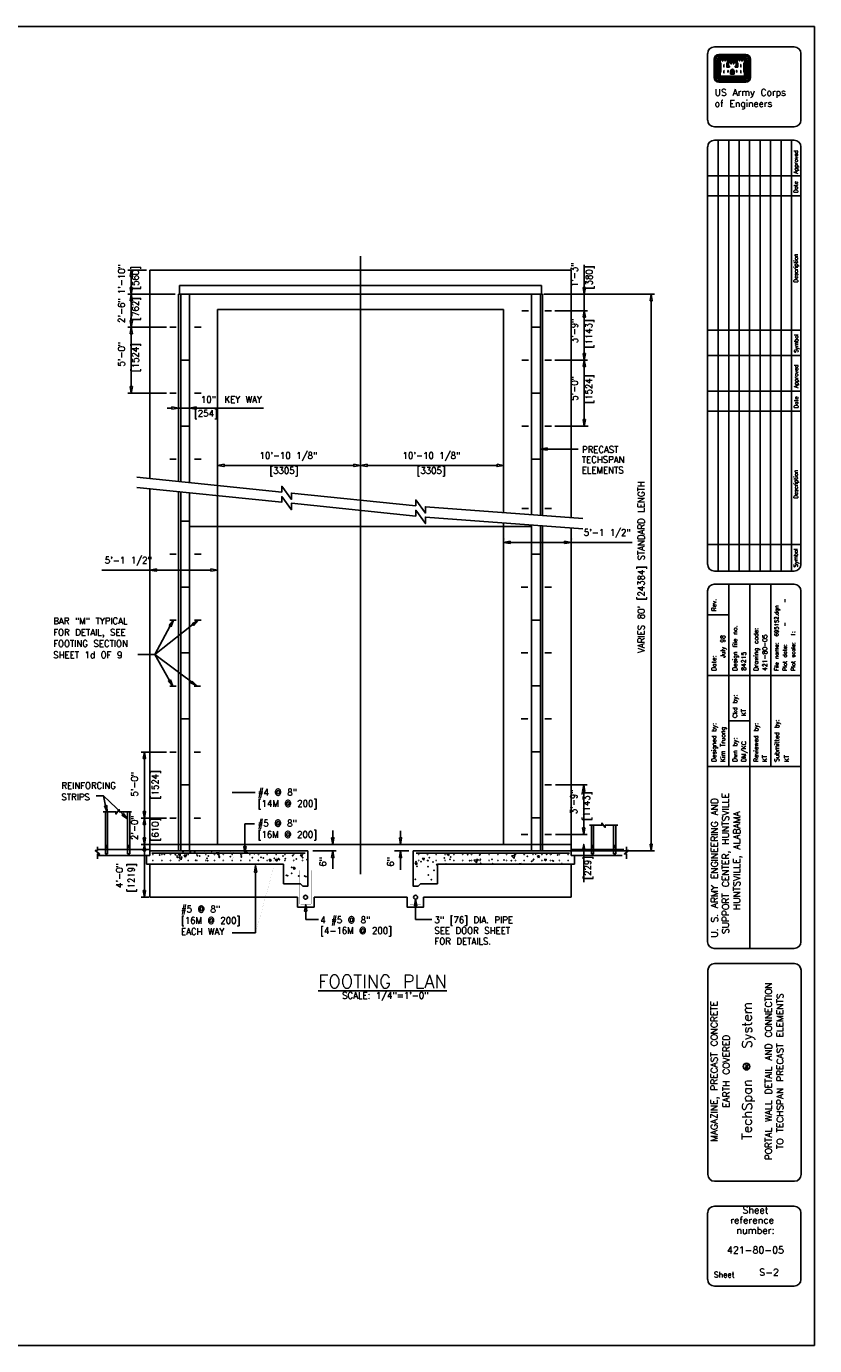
# Model space of a CAD drawing. Extents: x 0 to 354, y -64 to 250.
# Tile 7 of 7: x 205 to 354, y 0 to 250. Entities that reach past the tile are written whole.
import ezdxf
from ezdxf.enums import TextEntityAlignment as Align

# ---------------------------------------------------------------- set-up
doc = ezdxf.new("R2010")
doc.units = 0
doc.header["$MEASUREMENT"] = 0
doc.layers.get('0').update_dxf_attribs({"linetype": 'CONTINUOUS'})
doc.layers.get('DEFPOINTS').update_dxf_attribs({"linetype": 'CONTINUOUS'})
for name, color, linetype in [('1', 7, 'CONTINUOUS'), ('3', 7, 'CONTINUOUS'), ('DIM', 7, 'CONTINUOUS'), ('DWG-LINES', 7, 'CONTINUOUS'), ('HATCH', 7, 'CONTINUOUS'), ('MG-BDR-TXT', 7, 'CONTINUOUS'), ('MG-LOGO', 7, 'CONTINUOUS'), ('REBAR', 7, 'CONTINUOUS'), ('SYMBOLS', 7, 'CONTINUOUS'), ('TEXT', 7, 'CONTINUOUS')]:
    doc.layers.add(name, color=color, linetype=linetype)
doc.styles.add('TXT_SHX', font='txt.shx')

# ---------------------------------------------------------------- blocks, each defined once
blk = doc.blocks.new('REBAR')
at = {"color": 7, "linetype": 'CONTINUOUS', "const_width": 0.01378}
blk.add_lwpolyline([(-0.014553, 0, 1), (0.014553, 0, 1)], format="xyb", close=True, dxfattribs=at)
blk = doc.blocks.new('TS_SEC')
at = {"layer": 'SYMBOLS', "color": 7, "linetype": 'CONTINUOUS'}
blk.add_line((0, -4), (0, 0), dxfattribs=at)
at = {"layer": 'SYMBOLS', "color": 2, "linetype": 'CONTINUOUS'}
blk.add_lwpolyline([(0, 0), (0, 3.5), (2, 3.5), (2, 0)], dxfattribs=at)
at = {"layer": 'SYMBOLS', "color": 7, "linetype": 'CONTINUOUS'}
blk.add_lwpolyline([(2, 0), (2, -4), (0, -4)], dxfattribs=at)
at = {"layer": 'SYMBOLS', "color": 2, "linetype": 'CONTINUOUS'}
blk.add_circle((1, 2), 0.281, dxfattribs=at)
blk = doc.blocks.new('STIR_U')
at = {"layer": 'REBAR', "color": 7, "linetype": 'CONTINUOUS'}
blk.add_line((0, 0), (6, 0), dxfattribs=at)
at = {"layer": 'REBAR', "color": 7, "linetype": 'CONTINUOUS', "const_width": 0.01378}
for points in [[(-0.234375, 0, 1), (0.234375, 0, 1)], [(5.765625, 0, 1), (6.234375, 0, 1)]]:
    blk.add_lwpolyline(points, format="xyb", close=True, dxfattribs=at)
blk = doc.blocks.new('PRO_IN')
at = {"layer": 'MG-LOGO', "color": 7, "linetype": 'CONTINUOUS'}
blk.add_circle((-12.9, 52.89), 0.644, dxfattribs=at)
at = {"layer": 'MG-LOGO', "color": 7, "linetype": 'CONTINUOUS', "style": 'TXT_SHX'}
for s, height, p in [('System', 1.815, (-11.91, 60.74)), ('TM', 0.529, (-12.62, 52.85)), ('TechSpan', 1.815, (-11.91, 44.77))]:
    blk.add_text(s, height=height, rotation=90, dxfattribs=at).set_placement(p, align=Align.CENTER)

msp = doc.modelspace()

# ---------------------------------------------------------------- hatches: boundary and pattern name
at = {"linetype": 'CONTINUOUS'}
for points in [[(310.16, 194.9), (310.58, 194.9), (310.37, 196.15)], [(310.16, 188.03), (310.58, 188.03), (310.37, 186.78)], [(310.16, 185.55), (310.58, 185.55), (310.37, 186.8)], [(310.16, 175.53), (310.58, 175.53), (310.37, 174.28)], [(296.32, 152.46), (296.32, 152.05), (295.07, 152.25)], [(306.63, 152.46), (306.63, 152.05), (307.88, 152.25)], [(226.78, 111.25), (227.2, 111.25), (226.99, 112.5)], [(226.78, 101.25), (227.2, 101.25), (226.99, 100)], [(226.78, 98.75), (227.2, 98.75), (226.99, 100)], [(226.78, 96.25), (227.2, 96.25), (226.99, 95)], [(262.48, 96.25), (262.9, 96.25), (262.69, 95)], [(322.82, 95.03), (323.24, 95.03), (323.03, 93.78)], [(226.78, 93.75), (227.2, 93.75), (226.99, 95)], [(275.33, 92.5), (275.74, 92.5), (275.54, 93.75)], [(226.78, 86.25), (227.2, 86.25), (226.99, 85)]]:
    msp.add_hatch(color=7, dxfattribs=at).paths.add_polyline_path(points)
at = {"layer": 'DIM', "linetype": 'CONTINUOUS'}
for points in [[(310.58, 200.53), (310.16, 200.53), (310.37, 199.28)], [(236.79, 177.49), (236.79, 177.91), (235.54, 177.7)], [(303.3, 169.72), (303.3, 170.14), (302.05, 169.93)]]:
    msp.add_hatch(color=7, dxfattribs=at).paths.add_polyline_path(points)
at = {"layer": 'TEXT', "linetype": 'CONTINUOUS'}
for points in [[(231.71, 136.5), (232.07, 136.3), (232.49, 137.5)], [(236.02, 136.82), (236.28, 136.5), (237.12, 137.46)], [(231.91, 126.19), (231.55, 125.98), (232.35, 125)], [(236.05, 125.94), (235.8, 125.61), (236.92, 125.03)], [(219.44, 102.29), (219.85, 102.38), (219.93, 101.12)], [(222.73, 100.56), (223.02, 100.86), (223.78, 99.85)], [(246.25, 94.58), (245.83, 94.58), (246.04, 93.33)], [(278.61, 83.36), (278.19, 83.36), (278.4, 84.61)]]:
    msp.add_hatch(color=7, dxfattribs=at).paths.add_polyline_path(points)

# ---------------------------------------------------------------- linework, layer by layer
at = {"color": 7, "linetype": 'CONTINUOUS'}
for p, q in [((227.42, 203.86), (223.88, 203.86)), ((224.51, 200.53), (224.51, 202.61)), ((232.84, 199.28), (223.88, 199.28)), ((232.84, 199.28), (223.88, 199.28)), ((224.51, 194.28), (224.51, 198.03)), ((302.67, 199.28), (323.65, 199.28)), ((303.08, 199.28), (311, 199.28)), ((310.37, 196.15), (310.37, 199.28)), ((323.03, 95.03), (323.03, 198.03)), ((304.75, 196.15), (311, 196.15)), ((304.75, 196.15), (311, 196.15)), ((231.17, 193.03), (223.88, 193.03)), ((231.17, 193.03), (223.88, 193.03)), ((310.37, 186.78), (310.37, 194.9)), ((224.51, 181.78), (224.51, 191.78)), ((304.75, 186.78), (311, 186.78)), ((310.37, 174.28), (310.37, 185.55)), ((231.17, 180.53), (223.88, 180.53)), ((233.46, 178.15), (233.46, 178.32)), ((233.46, 177.7), (235.54, 177.7)), ((235.54, 178.15), (235.54, 178.32)), ((304.75, 174.28), (311.08, 174.28)), ((240.85, 166.48), (240.85, 166.2)), ((242.1, 166.83), (266.71, 166.83)), ((267.96, 166.48), (267.96, 166.2)), ((267.96, 166.48), (267.96, 166.2)), ((269.21, 166.83), (293.82, 166.83)), ((295.07, 166.48), (295.07, 166.2)), ((296.32, 152.25), (319.46, 152.25)), ((228.04, 146.81), (228.04, 147.62)), ((240.85, 146.81), (240.85, 147.62)), ((218.9, 146.99), (239.6, 146.99)), ((231.17, 112.5), (226.36, 112.5)), ((226.99, 101.25), (226.99, 111.25)), ((304.91, 106.28), (310.88, 106.28)), ((310.25, 98.12), (310.25, 106.28)), ((231.17, 100), (226.36, 100)), ((231.17, 100), (226.36, 100)), ((226.99, 96.25), (226.99, 98.75)), ((262.69, 96.25), (262.69, 97.66)), ((275.54, 96.25), (275.54, 97.57)), ((304.91, 96.87), (310.88, 96.87)), ((230.88, 95), (226.36, 95)), ((226.99, 86.25), (226.99, 93.75)), ((302.67, 93.78), (323.65, 93.78)), ((262.69, 92.5), (262.69, 90.38)), ((275.54, 92.5), (275.54, 90.16)), ((227.86, 85), (226.36, 85))]:
    msp.add_line(p, q, dxfattribs=at)
for points in [[(224.3, 202.61), (224.72, 202.61), (224.51, 203.86)], [(224.3, 200.53), (224.72, 200.53), (224.51, 199.28)], [(224.3, 198.03), (224.72, 198.03), (224.51, 199.28)], [(322.82, 198.03), (323.24, 198.03), (323.03, 199.28)], [(310.16, 194.9), (310.58, 194.9), (310.37, 196.15)], [(224.3, 194.28), (224.72, 194.28), (224.51, 193.03)], [(224.3, 191.78), (224.72, 191.78), (224.51, 193.03)], [(310.16, 188.03), (310.58, 188.03), (310.37, 186.78)], [(310.16, 185.55), (310.58, 185.55), (310.37, 186.8)], [(224.3, 181.78), (224.72, 181.78), (224.51, 180.53)], [(310.16, 175.53), (310.58, 175.53), (310.37, 174.28)], [(242.1, 167.04), (242.1, 166.62), (240.85, 166.83)], [(266.71, 167.04), (266.71, 166.62), (267.96, 166.83)], [(269.21, 167.04), (269.21, 166.62), (267.96, 166.83)], [(293.82, 167.04), (293.82, 166.62), (295.07, 166.83)], [(296.32, 152.46), (296.32, 152.05), (295.07, 152.25)], [(306.63, 152.46), (306.63, 152.05), (307.88, 152.25)], [(229.29, 147.2), (229.29, 146.79), (228.04, 146.99)], [(239.6, 147.2), (239.6, 146.79), (240.85, 146.99)], [(226.78, 111.25), (227.2, 111.25), (226.99, 112.5)], [(310.04, 105.03), (310.46, 105.03), (310.25, 106.28)], [(226.78, 101.25), (227.2, 101.25), (226.99, 100)], [(226.78, 98.75), (227.2, 98.75), (226.99, 100)], [(310.04, 98.12), (310.46, 98.12), (310.25, 96.87)], [(226.78, 96.25), (227.2, 96.25), (226.99, 95)], [(262.48, 96.25), (262.9, 96.25), (262.69, 95)], [(275.33, 96.25), (275.74, 96.25), (275.54, 95)], [(322.82, 95.03), (323.24, 95.03), (323.03, 93.78)], [(226.78, 93.75), (227.2, 93.75), (226.99, 95)], [(262.48, 92.5), (262.9, 92.5), (262.69, 93.75)], [(275.33, 92.5), (275.74, 92.5), (275.54, 93.75)], [(226.78, 86.25), (227.2, 86.25), (226.99, 85)]]:
    msp.add_lwpolyline(points, close=True, dxfattribs=at)
for p in [(295.07, 152.88), (307.88, 152.88)]:
    msp.add_point(p, dxfattribs=at)
at = {"layer": '1', "color": 3, "linetype": 'CONTINUOUS'}
for p, q in [((0, 250.04), (354.01, 250.04)), ((354.01, 250.04), (0, 250.04)), ((354.01, 0), (354.01, 250.04))]:
    msp.add_line(p, q, dxfattribs=at)
at = {"layer": '1', "color": 7, "linetype": 'CONTINUOUS'}
for p, q in [((335.01, 246.16), (350.16, 246.16)), ((333.74, 232.27), (333.74, 244.9)), ((334.99, 243.79), (334.99, 240.37)), ((335.04, 243.79), (335.04, 240.37)), ((335.12, 243.79), (335.12, 240.37)), ((335.19, 243.79), (335.19, 240.37)), ((335.26, 243.79), (335.26, 240.37)), ((335.56, 243.79), (335.56, 240.37)), ((335.63, 243.79), (335.63, 240.37)), ((335.7, 243.79), (335.7, 240.37)), ((335.77, 243.79), (335.77, 240.37)), ((335.85, 243.79), (335.85, 240.37)), ((340.95, 244.69), (335.89, 244.69)), ((340.95, 244.64), (335.89, 244.64)), ((340.95, 244.57), (335.89, 244.57)), ((340.95, 244.5), (335.89, 244.5)), ((340.95, 244.42), (335.89, 244.42)), ((340.95, 244.14), (335.89, 244.14)), ((340.95, 244.06), (335.89, 244.06)), ((340.95, 243.99), (335.89, 243.99)), ((340.95, 243.91), (335.89, 243.91)), ((340.95, 243.84), (335.89, 243.84)), ((335.91, 243.79), (335.91, 240.4)), ((335.99, 243.79), (335.99, 240.48)), ((336.05, 243.06), (336.05, 241.32)), ((336.12, 242.99), (336.12, 241.4)), ((337.64, 243.77), (339.2, 243.77)), ((337.64, 243.7), (339.2, 243.7)), ((337.64, 243.64), (339.2, 243.64)), ((337.64, 243.56), (339.2, 243.56)), ((337.64, 243.49), (339.2, 243.49)), ((337.64, 243.42), (339.2, 243.42)), ((337.64, 243.34), (339.2, 243.34)), ((340.73, 242.99), (340.73, 241.4)), ((340.79, 243.06), (340.79, 241.33)), ((340.86, 243.79), (340.86, 240.48)), ((340.92, 243.79), (340.92, 240.4)), ((341, 243.79), (341, 240.37)), ((341.07, 243.79), (341.07, 240.37)), ((341.14, 243.79), (341.14, 240.37)), ((341.21, 243.79), (341.21, 240.37)), ((341.29, 243.79), (341.29, 240.37)), ((341.58, 243.79), (341.58, 240.37)), ((341.65, 243.79), (341.65, 240.37)), ((341.72, 243.79), (341.72, 240.37)), ((341.79, 243.79), (341.79, 240.37)), ((341.85, 243.79), (341.85, 240.37)), ((351.42, 244.9), (351.42, 232.27)), ((340.95, 240.32), (335.89, 240.32)), ((340.95, 240.26), (335.89, 240.26)), ((340.95, 240.18), (335.89, 240.18)), ((340.95, 240.11), (335.89, 240.11)), ((340.92, 240.4), (335.91, 240.4)), ((340.86, 240.48), (335.99, 240.48)), ((338.08, 240.97), (338.08, 241.52)), ((338.08, 240.97), (338.76, 240.97)), ((338.15, 240.97), (338.15, 241.52)), ((338.23, 240.97), (338.23, 241.52)), ((338.3, 240.97), (338.3, 241.52)), ((338.38, 240.97), (338.38, 241.52)), ((338.47, 240.97), (338.47, 241.52)), ((338.54, 240.97), (338.54, 241.52)), ((338.61, 240.97), (338.61, 241.52)), ((338.68, 240.97), (338.68, 241.52)), ((338.76, 240.97), (338.76, 241.52)), ((340.95, 240.04), (335.89, 240.04)), ((340.95, 239.74), (335.89, 239.74)), ((340.95, 239.67), (335.89, 239.67)), ((340.95, 239.61), (335.89, 239.61)), ((340.95, 239.53), (335.89, 239.53)), ((340.95, 239.48), (335.89, 239.48)), ((350.16, 231.01), (335.01, 231.01)), ((350.16, 228.47), (335.01, 228.47)), ((335.75, 228.47), (335.75, 146.81)), ((337.73, 228.47), (337.73, 146.81)), ((339.72, 228.47), (339.72, 146.81)), ((341.7, 228.47), (341.7, 146.81)), ((343.69, 228.47), (343.69, 146.81)), ((345.68, 228.47), (345.68, 146.81)), ((347.66, 228.47), (347.66, 146.81)), ((349.65, 228.47), (349.65, 146.81)), ((333.74, 227.21), (333.74, 148.07)), ((351.42, 148.07), (351.42, 227.21)), ((333.77, 221.74), (351.42, 221.74)), ((333.77, 217.95), (351.42, 217.95)), ((333.73, 192.48), (351.42, 192.48)), ((351.42, 187.64), (333.73, 187.64)), ((333.72, 180.91), (351.42, 180.91)), ((333.72, 177.12), (351.42, 177.12)), ((333.74, 151.86), (351.42, 151.86)), ((335.01, 146.81), (350.16, 146.81)), ((333.74, 143.04), (333.74, 76.53)), ((350.16, 144.3), (335, 144.3)), ((337.74, 144.3), (337.74, 109.78)), ((341.74, 144.3), (341.74, 109.78)), ((345.74, 144.3), (345.74, 109.78)), ((351.42, 76.53), (351.42, 143.04)), ((333.77, 138.51), (337.74, 138.51)), ((351.42, 127.04), (333.74, 127.04)), ((337.74, 118.41), (341.74, 118.41)), ((351.42, 109.78), (333.74, 109.78)), ((341.74, 109.78), (341.74, 75.27)), ((335, 75.27), (350.16, 75.27)), ((333.78, 71.14), (333.78, 32.41)), ((350.2, 72.41), (335.05, 72.41)), ((351.46, 32.41), (351.46, 71.14)), ((335.05, 31.15), (350.2, 31.15)), ((333.74, 12.54), (333.74, 25.17)), ((335.01, 26.43), (350.16, 26.43)), ((351.42, 25.17), (351.42, 12.54)), ((350.16, 11.28), (335.01, 11.28))]:
    msp.add_line(p, q, dxfattribs=at)
at = {"layer": '1', "color": 84, "linetype": 'CONTINUOUS'}
msp.add_line((0, 0), (354.01, 0), dxfattribs=at)
at = {"layer": '1', "color": 7, "linetype": 'CONTINUOUS'}
for points in [[(336.05, 243.79), (336.05, 243.14), (336.19, 242.99), (336.19, 241.4), (336.05, 241.25), (336.05, 240.53), (340.8, 240.53), (340.8, 241.25), (340.65, 241.4), (340.65, 242.99), (340.8, 243.14), (340.8, 243.79), (340.17, 243.79), (339.68, 243.79), (339.24, 243.79), (339.24, 243.14), (339.4, 242.99), (339.4, 242.42), (339.05, 242.42), (339.05, 242.47), (339.2, 242.62), (339.2, 243.27), (338.57, 243.27), (338.09, 243.27), (337.64, 243.27), (337.64, 242.62), (337.79, 242.47), (337.79, 242.42), (337.45, 242.42), (337.45, 242.99), (337.6, 243.14), (337.6, 243.79), (336.96, 243.79), (336.48, 243.79)], [(336.12, 243.72), (336.12, 243.17), (336.26, 243.02), (336.26, 241.37), (336.12, 241.22), (336.12, 240.6), (340.73, 240.6), (340.73, 241.22), (340.58, 241.37), (340.58, 243.02), (340.73, 243.17), (340.73, 243.72), (340.28, 243.72), (340.28, 243.46), (340.24, 243.46), (340.24, 243.72), (339.8, 243.72), (339.8, 243.46), (339.76, 243.46), (339.76, 243.72), (339.32, 243.72), (339.32, 243.17), (339.46, 243.02), (339.46, 242.34), (338.98, 242.34), (338.98, 242.5), (339.13, 242.64), (339.13, 243.2), (338.68, 243.2), (338.68, 242.94), (338.64, 242.94), (338.64, 243.2), (338.2, 243.2), (338.2, 242.94), (338.15, 242.94), (338.15, 243.2), (337.72, 243.2), (337.72, 242.64), (337.87, 242.5), (337.87, 242.34), (337.37, 242.34), (337.37, 243.02), (337.53, 243.17), (337.53, 243.72), (337.08, 243.72), (337.08, 243.46), (337.04, 243.46), (337.04, 243.72), (336.6, 243.72), (336.6, 243.46), (336.56, 243.46), (336.56, 243.72)], [(336.8, 242.83), (336.8, 242.34), (336.84, 242.34), (336.84, 242.83)], [(340.04, 242.83), (340.04, 242.34), (340, 242.34), (340, 242.83)], [(336.8, 241.71), (336.8, 241.23), (336.84, 241.23), (336.84, 241.71)], [(337.56, 241.71), (337.56, 241.38), (337.61, 241.38), (337.61, 241.71)], [(339.28, 241.71), (339.28, 241.38), (339.24, 241.38), (339.24, 241.71)], [(340.04, 241.71), (340.04, 241.23), (340, 241.23), (340, 241.71)]]:
    msp.add_lwpolyline(points, close=True, dxfattribs=at)
for points in [[(337.56, 243), (337.52, 242.96), (337.52, 242.48), (337.67, 242.48), (337.57, 242.59), (337.57, 243.01)], [(339.28, 243), (339.32, 242.96), (339.32, 242.48), (339.17, 242.48), (339.27, 242.59), (339.27, 243.01)]]:
    msp.add_lwpolyline(points, dxfattribs=at)
for centre, radius, start, end in [((335.01, 244.9), 1.26, 90, 180), ((350.16, 244.9), 1.26, 0, 90), ((335.89, 243.8), 0.893, 90, 180), ((335.89, 243.8), 0.842, 90, 180), ((335.89, 243.8), 0.769, 90, 180), ((335.89, 243.8), 0.697, 90, 180), ((335.89, 243.8), 0.624, 90, 180), ((335.89, 243.8), 0.335, 90, 180), ((335.89, 243.8), 0.263, 90, 180), ((335.89, 243.8), 0.19, 90, 180), ((335.89, 243.8), 0.118, 90, 180), ((335.89, 243.8), 0.0455, 90, 180), ((340.95, 243.8), 0.893, 0, 90), ((340.95, 243.8), 0.842, 0, 90), ((340.95, 243.8), 0.769, 0, 90), ((340.95, 243.8), 0.697, 0, 90), ((340.95, 243.8), 0.624, 0, 90), ((340.95, 243.8), 0.335, 0, 90), ((340.95, 243.8), 0.263, 0, 90), ((340.95, 243.8), 0.19, 0, 90), ((340.95, 243.8), 0.118, 0, 90), ((340.95, 243.8), 0.0455, 0, 90), ((335.89, 240.37), 0.893, 180, 270), ((335.89, 240.37), 0.842, 180, 270), ((335.89, 240.37), 0.769, 180, 270), ((335.89, 240.37), 0.697, 180, 270), ((335.89, 240.37), 0.624, 180, 270), ((335.89, 240.37), 0.335, 180, 270), ((335.89, 240.37), 0.263, 180, 270), ((335.89, 240.37), 0.19, 180, 270), ((335.89, 240.37), 0.118, 180, 270), ((335.89, 240.37), 0.0455, 180, 270), ((338.55, 241.49), 0.463, 105.6681, 176.0575), ((338.55, 241.49), 0.391, 103.4698, 176.0575), ((338.55, 241.49), 0.318, 103.4698, 176.0575), ((338.55, 241.49), 0.246, 103.4698, 176.0575), ((338.3, 241.49), 0.174, 3.9425, 76.5302), ((338.3, 241.49), 0.246, 3.9425, 76.5302), ((338.3, 241.49), 0.318, 3.9425, 76.5302), ((338.55, 241.49), 0.174, 103.4698, 176.0575), ((338.3, 241.49), 0.391, 3.9425, 76.5302), ((338.3, 241.49), 0.463, 3.9425, 74.3949), ((340.95, 240.37), 0.842, 270, 360), ((340.95, 240.37), 0.769, 270, 360), ((340.95, 240.37), 0.697, 270, 360), ((340.95, 240.37), 0.624, 270, 360), ((340.95, 240.37), 0.893, 270, 360), ((340.95, 240.37), 0.0455, 270, 360), ((340.95, 240.37), 0.118, 270, 360), ((340.95, 240.37), 0.19, 270, 360), ((340.95, 240.37), 0.263, 270, 360), ((340.95, 240.37), 0.335, 270, 360), ((335.01, 232.27), 1.26, 180, 270), ((350.16, 232.27), 1.26, 270, 360), ((335.01, 227.21), 1.26, 90, 180), ((350.16, 227.21), 1.26, 0, 90), ((335.01, 148.07), 1.26, 180, 270), ((350.16, 148.07), 1.26, 270, 360), ((335, 143.04), 1.26, 90, 180), ((350.16, 143.04), 1.26, 0, 90), ((335, 76.53), 1.26, 180, 270), ((350.16, 76.53), 1.26, 270, 360), ((335.05, 71.14), 1.26, 90, 180), ((350.2, 71.14), 1.26, 0, 90), ((335.05, 32.41), 1.26, 180, 270), ((350.2, 32.41), 1.26, 270, 360), ((335.01, 25.17), 1.26, 90, 180), ((350.16, 25.17), 1.26, 0, 90), ((335.01, 12.54), 1.26, 180, 270), ((350.16, 12.54), 1.26, 270, 360)]:
    msp.add_arc(centre, radius, start, end, dxfattribs=at)
at = {"layer": 'DEFPOINTS', "color": 7, "linetype": 'CONTINUOUS'}
for p in [(224.51, 203.86), (228.04, 203.86), (234.02, 200.94), (301.9, 200.94), (224.51, 199.28), (233.46, 199.28), (233.46, 199.28), (235.66, 199.28), (235.66, 199.28), (300.26, 199.28), (300.26, 199.28), (302.05, 199.28), (302.46, 199.28), (310.37, 199.28), (323.03, 199.28), (304.13, 196.15), (304.13, 196.15), (310.37, 196.15), (224.51, 193.03), (231.79, 193.03), (231.79, 193.03), (304.13, 186.78), (310.37, 186.8), (231.79, 180.53), (235.54, 177.7), (233.46, 177.53), (235.54, 177.53), (304.13, 174.28), (240.85, 167.1), (267.96, 167.1), (267.96, 167.1), (267.96, 166.83), (295.07, 167.1), (295.07, 166.83), (234.71, 156.74), (295.07, 152.25), (307.88, 152.25), (307.88, 152.25), (228.04, 146.19), (240.85, 146.99), (240.85, 146.19), (226.99, 112.5), (231.79, 112.5), (299.68, 106.28), (304.13, 106.28), (310.25, 106.28), (226.99, 100), (231.79, 100), (231.79, 100), (304.13, 96.87), (234.02, 93.75), (235.66, 93.78), (235.66, 93.78), (240.85, 95), (300.26, 93.78), (300.26, 93.78), (301.9, 93.75), (302.05, 93.78), (228.12, 85)]:
    msp.add_point(p, dxfattribs=at)
at = {"layer": 'DIM', "color": 7, "linetype": 'CONTINUOUS'}
for p, q in [((310.37, 200.53), (310.37, 204.84)), ((232.21, 177.7), (231.29, 177.7)), ((236.79, 177.7), (249.57, 177.7)), ((303.3, 169.93), (309.2, 169.93)), ((249.41, 93.75), (247.55, 93.75))]:
    msp.add_line(p, q, dxfattribs=at)
for points in [[(310.58, 200.53), (310.16, 200.53), (310.37, 199.28)], [(232.21, 177.49), (232.21, 177.91), (233.46, 177.7)], [(236.79, 177.49), (236.79, 177.91), (235.54, 177.7)], [(303.3, 169.72), (303.3, 170.14), (302.05, 169.93)]]:
    msp.add_lwpolyline(points, close=True, dxfattribs=at)
at = {"layer": 'DWG-LINES', "color": 7, "linetype": 'CONTINUOUS'}
for p, q in [((267.96, 206.51), (267.96, 89.37)), ((228.04, 165.43), (228.04, 203.86)), ((228.04, 203.86), (267.96, 203.86)), ((307.88, 203.86), (267.96, 203.86)), ((307.88, 165.43), (307.88, 203.86)), ((233.66, 200.94), (267.96, 200.94)), ((233.66, 199.28), (233.66, 200.94)), ((302.25, 200.94), (267.96, 200.94)), ((302.25, 199.28), (302.25, 200.94)), ((233.46, 199.28), (233.46, 163.79)), ((233.46, 199.28), (267.82, 199.28)), ((302.46, 199.28), (268.1, 199.28)), ((302.46, 199.28), (302.46, 157.34)), ((228.04, 164.35), (228.04, 196.36)), ((240.85, 95), (240.85, 196.36)), ((240.85, 196.36), (267.96, 196.36)), ((295.07, 196.36), (268.1, 196.36)), ((295.07, 157.89), (295.07, 196.36)), ((307.88, 156.93), (307.88, 196.36)), ((228.04, 92.91), (228.04, 162.39)), ((233.46, 161.84), (233.46, 93.75)), ((235.54, 161.62), (235.54, 156.28)), ((235.66, 155.25), (267.96, 155.25)), ((300.26, 155.25), (267.96, 155.25)), ((295.07, 95), (295.07, 155.94)), ((302.46, 155.38), (302.46, 93.75)), ((307.88, 92.91), (307.88, 154.98)), ((237.12, 137.46), (228.95, 130.99)), ((236.92, 125.03), (228.95, 130.99)), ((219.59, 94.79), (219.59, 101.18)), ((220.01, 94.79), (220.01, 101.18)), ((223.79, 94.79), (223.79, 101.18)), ((224.21, 94.79), (224.21, 101.18)), ((311.71, 94.79), (311.71, 98.64)), ((312.13, 94.79), (312.13, 98.64)), ((315.91, 94.79), (315.91, 98.64)), ((316.33, 94.79), (316.33, 98.64)), ((228.03, 94.06), (218.09, 94.06)), ((228.04, 92.91), (218.09, 92.91)), ((227.42, 91.25), (227.42, 92.91)), ((228.03, 93.75), (257.96, 93.75)), ((228.04, 95), (233.87, 95)), ((235.54, 95), (233.87, 95)), ((235.54, 95), (300.38, 95)), ((258.9, 93.75), (263.31, 93.75)), ((274.4, 93.75), (277.12, 93.75)), ((307.88, 93.75), (277.96, 93.75)), ((300.38, 95), (302.05, 95)), ((300.38, 95), (302.05, 95)), ((302.05, 95), (307.88, 95)), ((307.88, 94.06), (317.83, 94.06)), ((307.88, 92.91), (317.54, 92.91)), ((308.5, 91.25), (308.5, 92.91)), ((253.38, 91.25), (227.42, 91.25)), ((228.03, 85), (228.03, 91.25)), ((253.38, 87.5), (253.38, 91.25)), ((282.54, 91.25), (308.5, 91.25)), ((282.54, 87.5), (282.54, 91.25)), ((307.89, 85), (307.89, 91.25)), ((253.38, 87.5), (256.58, 87.5)), ((282.54, 87.5), (279.34, 87.5)), ((228.03, 85), (256.03, 85)), ((259.15, 85), (267.96, 85)), ((276.77, 85), (267.96, 85)), ((307.89, 85), (279.89, 85))]:
    msp.add_line(p, q, dxfattribs=at)
for points in [[(235.54, 186.78), (233.87, 186.78), (233.87, 199.28), (235.54, 199.28)], [(300.38, 193.03), (302.05, 193.03), (302.05, 199.28), (300.38, 199.28)], [(300.38, 180.53), (302.05, 180.53), (302.05, 193.03), (300.38, 193.03)], [(235.54, 174.28), (233.87, 174.28), (233.87, 186.78), (235.54, 186.78)], [(300.38, 168.03), (302.05, 168.03), (302.05, 180.53), (300.38, 180.53)], [(235.54, 143.78), (233.87, 143.78), (233.87, 156.28), (235.54, 156.28)], [(300.38, 137.53), (302.05, 137.53), (302.05, 150.03), (300.38, 150.03)], [(235.54, 131.28), (233.87, 131.28), (233.87, 143.78), (235.54, 143.78)], [(300.38, 125.03), (302.05, 125.03), (302.05, 137.53), (300.38, 137.53)], [(235.54, 118.78), (233.87, 118.78), (233.87, 131.28), (235.54, 131.28)], [(300.38, 112.53), (302.05, 112.53), (302.05, 125.03), (300.38, 125.03)], [(235.54, 106.28), (233.87, 106.28), (233.87, 118.78), (235.54, 118.78)], [(300.38, 100.03), (302.05, 100.03), (302.05, 112.53), (300.38, 112.53)], [(235.54, 93.78), (233.87, 93.78), (233.87, 106.28), (235.54, 106.28)], [(300.38, 93.78), (302.05, 93.78), (302.05, 100.03), (300.38, 100.03)]]:
    msp.add_lwpolyline(points, close=True, dxfattribs=at)
for points in [[(233.87, 163.75), (233.87, 174.28), (235.54, 174.28), (235.54, 163.58)], [(302.05, 157.37), (302.05, 168.03), (300.38, 168.03), (300.38, 157.5)], [(235.54, 156.28), (233.87, 156.28), (233.87, 161.79)], [(300.38, 155.54), (300.38, 150.03), (302.05, 150.03), (302.05, 155.42)], [(256.58, 87.5), (257.05, 87.08), (257.96, 87.08), (257.96, 93.75)], [(279.34, 87.5), (278.87, 87.08), (277.96, 87.08), (277.96, 93.75)], [(256.03, 85), (256.03, 83.12), (259.15, 83.12), (259.15, 85)], [(279.89, 85), (279.89, 83.12), (276.77, 83.12), (276.77, 85)]]:
    msp.add_lwpolyline(points, dxfattribs=at)
for centre in [(257.53, 84.98), (278.39, 84.98)]:
    msp.add_circle(centre, 0.374, dxfattribs=at)
at = {"layer": 'HATCH', "color": 7, "linetype": 'CONTINUOUS'}
for p, q in [((233.78, 93.19), (233.39, 93.12)), ((233.75, 92.82), (233.39, 93.12)), ((234.07, 92.64), (233.47, 92.57)), ((233.98, 92.08), (233.47, 92.57)), ((233.75, 92.82), (233.78, 93.19)), ((233.98, 92.08), (234.07, 92.64)), ((234.71, 92.6), (234.54, 93.04)), ((234.92, 92.91), (234.54, 93.04)), ((234.71, 92.6), (234.92, 92.91)), ((238.45, 93.68), (238.35, 93.76)), ((238.45, 93.68), (238.46, 93.76)), ((241.19, 93.47), (240.6, 93.4)), ((241.1, 92.91), (240.6, 93.4)), ((241.1, 92.91), (241.19, 93.47)), ((246.5, 93.6), (246.12, 93.73)), ((246.29, 93.29), (246.12, 93.72)), ((246.29, 93.29), (246.5, 93.6)), ((248.23, 93.74), (248.2, 93.76)), ((248.23, 93.74), (248.23, 93.76)), ((256.89, 93.04), (256.5, 92.97)), ((256.86, 92.67), (256.5, 92.97)), ((256.86, 92.67), (256.89, 93.04)), ((284.71, 93.24), (284.32, 93.17)), ((284.68, 92.87), (284.32, 93.17)), ((284.68, 92.87), (284.71, 93.24)), ((297.14, 92.9), (296.54, 92.83)), ((297.05, 92.35), (296.54, 92.83)), ((297.05, 92.35), (297.14, 92.9)), ((301.67, 92.48), (301.51, 92.92)), ((301.88, 92.79), (301.51, 92.92)), ((301.67, 92.48), (301.88, 92.79)), ((304.17, 93.18), (304.18, 93.21)), ((250.81, 91.78), (250.65, 92.2)), ((251.03, 92.08), (250.65, 92.2)), ((250.83, 91.78), (251.03, 92.08)), ((252.19, 92.18), (251.8, 92.1)), ((252.16, 91.8), (251.8, 92.1)), ((252.16, 91.8), (252.19, 92.18)), ((255.35, 90.25), (255.18, 90.68)), ((255.56, 90.56), (255.18, 90.68)), ((255.35, 90.25), (255.56, 90.56)), ((278.51, 91.1), (278.34, 91.54)), ((278.72, 91.41), (278.34, 91.54)), ((278.51, 91.1), (278.72, 91.41)), ((280.01, 92.38), (279.62, 92.3)), ((279.97, 92), (279.62, 92.3)), ((279.97, 92), (280.01, 92.38)), ((282.55, 91.21), (282.3, 91.18)), ((282.55, 90.94), (282.3, 91.18)), ((290.01, 92.07), (289.42, 92.01)), ((289.93, 91.52), (289.42, 92.01)), ((290.09, 91.79), (289.93, 92.23)), ((290.3, 92.1), (289.93, 92.23)), ((289.93, 91.52), (290.01, 92.07)), ((290.09, 91.79), (290.3, 92.1)), ((298.42, 91.36), (298.03, 91.29)), ((298.06, 91.26), (298.03, 91.29)), ((298.41, 91.26), (298.42, 91.36)), ((303.12, 92.23), (302.73, 92.16)), ((303.09, 91.86), (302.73, 92.16)), ((303.09, 91.86), (303.12, 92.23)), ((306.09, 91.26), (306.04, 91.4)), ((306.17, 91.35), (306.04, 91.4))]:
    msp.add_line(p, q, dxfattribs=at)
for p in [(229.87, 92.98), (230.79, 93.11), (232.88, 93.04), (233.2, 92.79), (233.25, 92.56), (234.28, 93.64), (234.96, 92.96), (235.67, 93.57), (236.53, 93.56), (237.04, 92.88), (237.44, 92.8), (239.12, 92.81), (239.71, 93.67), (241.15, 92.64), (241.17, 92.55), (241.2, 92.73), (243.28, 92.66), (245.35, 92.79), (245.36, 92.58), (245.38, 93.23), (245.56, 93.3), (247.82, 93.22), (249.08, 92.53), (253.26, 92.77), (255.07, 92.86), (256.85, 92.96), (285.01, 92.61), (288.25, 93.06), (290.51, 92.98), (297.19, 93.04), (299.05, 93.24), (299.54, 92.71), (301.13, 93.16), (301.8, 92.63), (303.21, 93.09), (305.29, 93.01), (236.74, 92), (238.87, 92.35), (239, 91.92), (247.44, 92.5), (248.56, 91.98), (249.52, 92.43), (251.6, 92.35), (252.44, 92.3), (252.59, 92.08), (253.68, 92.28), (254.91, 90.66), (255.76, 92.2), (256.99, 92.51), (257.84, 92.12), (278.49, 91.73), (278.65, 90.84), (279.43, 91.75), (280.73, 90.77), (280.74, 91.93), (280.97, 92.51), (281.69, 91.67), (281.89, 90.11), (283.84, 92.4), (284.17, 91.29), (284.92, 92.17), (288.65, 91.91), (290.68, 92.16), (290.71, 91.41), (292.84, 92.15), (292.97, 91.33), (295.13, 92.05), (296.56, 91.9), (300.37, 91.8), (300.75, 92.14), (304.4, 91.9), (304.48, 91.88), (253.89, 89.12), (254.12, 89.07), (254.93, 89.52), (256.2, 88.99), (257.37, 89.01), (257.62, 88.86), (278.35, 88.39), (280.83, 89.17), (281.36, 88.29)]:
    msp.add_point(p, dxfattribs=at)
at = {"layer": 'REBAR', "color": 7, "linetype": 'CONTINUOUS'}
for p, q in [((219.22, 104.2), (217.86, 104.2)), ((228.39, 93.33), (257.45, 93.33)), ((307.53, 93.33), (278.47, 93.33)), ((310.25, 93.75), (310.25, 87.85))]:
    msp.add_line(p, q, dxfattribs=at)
at = {"layer": 'REBAR', "color": 7, "linetype": 'CONTINUOUS', "const_width": 0.0138}
for points in [[(234.71, 95.85), (234.71, 92.37, 0.414214), (234.87, 92.21), (239.02, 92.21)], [(301.21, 95.85), (301.21, 92.37, -0.414214), (301.05, 92.21), (296.9, 92.21)], [(228.39, 91.66), (257.35, 91.66, -0.414214), (257.51, 91.51), (257.51, 89.04)], [(256.45, 90.06), (256.45, 83.75, 0.414214), (256.65, 83.54), (258.52, 83.54, 0.414214), (258.73, 83.75), (258.73, 90.06)], [(279.47, 90.06), (279.47, 83.75, -0.414214), (279.26, 83.54), (277.4, 83.54, -0.414214), (277.19, 83.75), (277.19, 90.06)], [(307.53, 91.66), (278.56, 91.66, 0.414214), (278.41, 91.51), (278.41, 89.04)]]:
    msp.add_lwpolyline(points, format="xyb", dxfattribs=at)
at = {"layer": 'REBAR', "color": 7, "linetype": 'CONTINUOUS'}
msp.add_lwpolyline([(310.04, 93.75), (310.46, 93.75), (310.25, 95)], close=True, dxfattribs=at)
at = {"layer": 'SYMBOLS', "color": 7, "linetype": 'CONTINUOUS'}
for points in [[(310.1, 156.77), (280.26, 159), (280.26, 157.78), (278.42, 160.28), (278.42, 159.19), (254.87, 161.6), (254.87, 160.37), (253.02, 162.88), (253.02, 161.79), (225.58, 164.6)], [(310.1, 154.81), (280.26, 157.05), (280.26, 155.82), (278.42, 158.33), (278.42, 157.24), (254.87, 159.65), (254.87, 158.42), (253.02, 160.93), (253.02, 159.84), (225.58, 162.64)], [(219.18, 101.18), (221.58, 101.18), (221.58, 100.75), (222.22, 101.59), (222.22, 101.18), (224.57, 101.18)], [(316.74, 98.64), (314.34, 98.64), (314.34, 98.21), (313.69, 99.05), (313.69, 98.64), (311.35, 98.64)], [(218.09, 94.56), (218.09, 93.85), (217.67, 93.85), (218.5, 93.2), (218.09, 93.2), (218.09, 92.26)], [(318.38, 94.55), (318.38, 93.83), (318.81, 93.83), (317.97, 93.19), (318.38, 93.19), (318.38, 92.25)]]:
    msp.add_lwpolyline(points, dxfattribs=at)
at = {"layer": 'TEXT', "color": 7, "linetype": 'CONTINUOUS'}
for p, q in [((233.46, 199.28), (233.46, 164.79)), ((231.89, 136.4), (228.95, 130.99)), ((228.95, 130.99), (225.76, 130.99)), ((231.73, 126.08), (228.95, 130.99)), ((219.65, 102.33), (219.22, 104.2)), ((222.88, 100.71), (219.22, 104.2)), ((243.61, 104.83), (247.97, 104.83)), ((246.04, 94.58), (246.04, 98.88)), ((246.04, 98.88), (247.86, 98.88)), ((248.08, 89.73), (248.08, 78.25)), ((278.4, 83.36), (278.4, 80.74)), ((257.56, 82.34), (257.56, 80.74)), ((259.96, 80.74), (257.56, 80.74)), ((281.47, 80.74), (278.4, 80.74)), ((248.08, 78.25), (243.63, 78.25))]:
    msp.add_line(p, q, dxfattribs=at)
for points in [[(231.71, 136.5), (232.07, 136.3), (232.49, 137.5)], [(236.02, 136.82), (236.28, 136.5), (237.12, 137.46)], [(231.91, 126.19), (231.55, 125.98), (232.35, 125)], [(236.05, 125.94), (235.8, 125.61), (236.92, 125.03)], [(219.44, 102.29), (219.85, 102.38), (219.93, 101.12)], [(222.73, 100.56), (223.02, 100.86), (223.78, 99.85)], [(246.25, 94.58), (245.83, 94.58), (246.04, 93.33)], [(248.29, 89.73), (247.87, 89.73), (248.08, 90.98)], [(257.76, 82.34), (257.35, 82.34), (257.56, 83.59)], [(278.61, 83.36), (278.19, 83.36), (278.4, 84.61)]]:
    msp.add_lwpolyline(points, close=True, dxfattribs=at)
at = {"layer": 'TEXT', "color": 7, "linetype": 'CONTINUOUS', "const_width": 0.00984}
for points in [[(243.61, 104.83), (243.61, 93.89, 0.002407), (243.61, 93.89, 0.177361), (243.48, 93.84, 0.103702), (243.34, 93.66, 0.063893), (243.26, 93.42, 0.050067), (243.23, 93.1, 0.050067), (243.26, 92.78, 0.063893), (243.35, 92.54, 0.103702), (243.49, 92.36, 0.177361), (243.62, 92.31, 0.177361), (243.75, 92.36, 0.103702), (243.89, 92.54, 0.063893), (243.97, 92.78, 0.050067), (244, 93.1, 0.050067), (243.97, 93.42, 0.063893), (243.88, 93.66, 0.103702), (243.74, 93.85, 0.174879), (243.61, 93.89, 0.174879)], [(248.07, 78.22), (251.61, 91.04, -0.002407), (251.61, 91.04, -0.177361), (251.5, 91.13, -0.103702), (251.43, 91.35, -0.063893), (251.43, 91.6, -0.050067), (251.51, 91.91, -0.050067), (251.64, 92.21, -0.063893), (251.8, 92.4, -0.103702), (252, 92.53, -0.177361), (252.14, 92.53, -0.177361), (252.24, 92.44, -0.103702), (252.32, 92.22, -0.063893), (252.31, 91.97, -0.050067), (252.24, 91.66, -0.050067), (252.1, 91.36, -0.063893), (251.94, 91.17, -0.103702), (251.75, 91.04, -0.174879), (251.61, 91.04, -0.174879)]]:
    msp.add_lwpolyline(points, format="xyb", dxfattribs=at)

# ---------------------------------------------------------------- block references
at = {"layer": 'DWG-LINES', "linetype": 'CONTINUOUS', "yscale": 0.20833, "zscale": 0.20833}
for name, p, xscale in [('STIR_U', (299.77, 196.15), -0.20833), ('STIR_U', (304.13, 196.15), -0.20833), ('STIR_U', (231.79, 193.03), 0.20833), ('STIR_U', (236.49, 193.03), 0.20833), ('STIR_U', (299.77, 186.78), -0.20833), ('STIR_U', (304.13, 186.78), -0.20833), ('STIR_U', (231.79, 180.53), 0.20833), ('STIR_U', (236.49, 180.53), 0.20833), ('STIR_U', (299.77, 174.28), -0.20833), ('STIR_U', (304.13, 174.28), -0.20833), ('STIR_U', (231.79, 168.03), 0.20833), ('STIR_U', (236.49, 168.03), 0.20833), ('STIR_U', (299.77, 158.65), -0.20833), ('STIR_U', (304.13, 158.65), -0.20833), ('STIR_U', (299.68, 143.78), -0.20833), ('STIR_U', (304.13, 143.78), -0.20833), ('STIR_U', (299.68, 131.28), -0.20833), ('STIR_U', (304.13, 131.28), -0.20833), ('STIR_U', (299.68, 118.78), -0.20833), ('STIR_U', (304.13, 118.78), -0.20833), ('STIR_U', (304.13, 106.28), -0.20833), ('STIR_U', (299.68, 96.87), -0.20833), ('STIR_U', (304.13, 96.87), -0.20833), ('TS_SEC', (220.01, 94.06), -0.20833), ('TS_SEC', (224.21, 94.06), -0.20833), ('TS_SEC', (311.71, 94.06), 0.20833), ('TS_SEC', (315.91, 94.06), 0.20833)]:
    msp.add_blockref(name, p, dxfattribs=dict(at, xscale=xscale))
at = {"layer": 'MG-BDR-TXT', "linetype": 'CONTINUOUS'}
msp.add_blockref('PRO_IN', (354.01, 0), dxfattribs=at)
at = {"layer": 'REBAR', "linetype": 'CONTINUOUS'}
for name, p, xscale, yscale, zscale in [('STIR_U', (231.79, 150), 0.20833, 0.20833, 0.20833), ('STIR_U', (236.49, 150), 0.20833, 0.20833, 0.20833), ('STIR_U', (231.79, 137.5), 0.20833, 0.20833, 0.20833), ('STIR_U', (236.48, 137.5), 0.20833, 0.20833, 0.20833), ('STIR_U', (231.79, 125), 0.20833, 0.20833, 0.20833), ('STIR_U', (236.4, 125), 0.20833, 0.20833, 0.20833), ('STIR_U', (231.79, 112.5), 0.20833, 0.20833, 0.20833), ('STIR_U', (236.4, 112.5), 0.20833, 0.20833, 0.20833), ('STIR_U', (231.79, 100), 0.20833, 0.20833, 0.20833), ('STIR_U', (236.4, 100), 0.20833, 0.20833, 0.20833), ('REBAR', (228.61, 93.09), 7.499880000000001, 7.499880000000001, 7.499880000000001), ('REBAR', (230.28, 93.09), 7.499880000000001, 7.499880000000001, 7.499880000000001), ('REBAR', (231.95, 93.09), 7.499880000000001, 7.499880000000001, 7.499880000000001), ('REBAR', (233.61, 93.09), 7.499880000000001, 7.499880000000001, 7.499880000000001), ('REBAR', (235.28, 93.09), 7.499880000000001, 7.499880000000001, 7.499880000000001), ('REBAR', (236.95, 93.09), 7.499880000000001, 7.499880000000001, 7.499880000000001), ('REBAR', (238.61, 93.09), 7.499880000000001, 7.499880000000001, 7.499880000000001), ('REBAR', (240.28, 93.09), 7.499880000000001, 7.499880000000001, 7.499880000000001), ('REBAR', (241.95, 93.09), 7.499880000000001, 7.499880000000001, 7.499880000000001), ('REBAR', (243.61, 93.09), 7.499880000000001, 7.499880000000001, 7.499880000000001), ('REBAR', (245.28, 93.09), 7.499880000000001, 7.499880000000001, 7.499880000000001), ('REBAR', (246.95, 93.09), 7.499880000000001, 7.499880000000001, 7.499880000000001), ('REBAR', (248.61, 93.09), 7.499880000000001, 7.499880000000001, 7.499880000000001), ('REBAR', (250.28, 93.09), 7.499880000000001, 7.499880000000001, 7.499880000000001), ('REBAR', (251.95, 93.09), 7.499880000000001, 7.499880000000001, 7.499880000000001), ('REBAR', (253.61, 93.09), 7.499880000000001, 7.499880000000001, 7.499880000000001), ('REBAR', (255.28, 93.09), 7.499880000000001, 7.499880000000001, 7.499880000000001), ('REBAR', (256.95, 93.09), 7.499880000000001, 7.499880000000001, 7.499880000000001), ('REBAR', (278.97, 93.09), -7.499880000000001, 7.499880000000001, 7.499880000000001), ('REBAR', (280.64, 93.09), -7.499880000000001, 7.499880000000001, 7.499880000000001), ('REBAR', (282.31, 93.09), -7.499880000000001, 7.499880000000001, 7.499880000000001), ('REBAR', (283.97, 93.09), -7.499880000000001, 7.499880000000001, 7.499880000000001), ('REBAR', (285.64, 93.09), -7.499880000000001, 7.499880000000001, 7.499880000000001), ('REBAR', (287.31, 93.09), -7.499880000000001, 7.499880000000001, 7.499880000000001), ('REBAR', (288.97, 93.09), -7.499880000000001, 7.499880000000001, 7.499880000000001), ('REBAR', (290.64, 93.09), -7.499880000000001, 7.499880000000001, 7.499880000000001), ('REBAR', (292.31, 93.09), -7.499880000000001, 7.499880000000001, 7.499880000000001), ('REBAR', (293.97, 93.09), -7.499880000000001, 7.499880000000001, 7.499880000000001), ('REBAR', (295.64, 93.09), -7.499880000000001, 7.499880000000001, 7.499880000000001), ('REBAR', (297.31, 93.09), -7.499880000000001, 7.499880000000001, 7.499880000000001), ('REBAR', (298.97, 93.09), -7.499880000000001, 7.499880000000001, 7.499880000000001), ('REBAR', (300.64, 93.09), -7.499880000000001, 7.499880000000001, 7.499880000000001), ('REBAR', (302.31, 93.09), -7.499880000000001, 7.499880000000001, 7.499880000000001), ('REBAR', (303.97, 93.09), -7.499880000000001, 7.499880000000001, 7.499880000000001), ('REBAR', (305.64, 93.09), -7.499880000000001, 7.499880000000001, 7.499880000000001), ('REBAR', (307.31, 93.09), -7.499880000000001, 7.499880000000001, 7.499880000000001), ('REBAR', (228.61, 91.95), 7.499880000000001, 7.499880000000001, 7.499880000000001), ('REBAR', (230.28, 91.95), 7.499880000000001, 7.499880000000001, 7.499880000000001), ('REBAR', (231.95, 91.95), 7.499880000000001, 7.499880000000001, 7.499880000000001), ('REBAR', (233.61, 91.95), 7.499880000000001, 7.499880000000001, 7.499880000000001), ('REBAR', (235.28, 91.95), 7.499880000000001, 7.499880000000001, 7.499880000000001), ('REBAR', (236.95, 91.95), 7.499880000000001, 7.499880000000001, 7.499880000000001), ('REBAR', (238.61, 91.95), 7.499880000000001, 7.499880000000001, 7.499880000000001), ('REBAR', (240.28, 91.95), 7.499880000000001, 7.499880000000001, 7.499880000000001), ('REBAR', (241.95, 91.95), 7.499880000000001, 7.499880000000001, 7.499880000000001), ('REBAR', (243.61, 91.95), 7.499880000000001, 7.499880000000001, 7.499880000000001), ('REBAR', (245.28, 91.95), 7.499880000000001, 7.499880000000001, 7.499880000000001), ('REBAR', (246.95, 91.95), 7.499880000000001, 7.499880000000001, 7.499880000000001), ('REBAR', (248.61, 91.95), 7.499880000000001, 7.499880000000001, 7.499880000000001), ('REBAR', (250.28, 91.95), 7.499880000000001, 7.499880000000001, 7.499880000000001), ('REBAR', (251.95, 91.95), 7.499880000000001, 7.499880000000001, 7.499880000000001), ('REBAR', (253.61, 91.95), 7.499880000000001, 7.499880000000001, 7.499880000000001), ('REBAR', (255.28, 91.95), 7.499880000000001, 7.499880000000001, 7.499880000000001), ('REBAR', (256.95, 91.95), 7.499880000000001, 7.499880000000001, 7.499880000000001), ('REBAR', (278.97, 91.95), -7.499880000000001, 7.499880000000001, 7.499880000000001), ('REBAR', (280.64, 91.95), -7.499880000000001, 7.499880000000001, 7.499880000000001), ('REBAR', (282.31, 91.95), -7.499880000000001, 7.499880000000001, 7.499880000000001), ('REBAR', (283.97, 91.95), -7.499880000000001, 7.499880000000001, 7.499880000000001), ('REBAR', (285.64, 91.95), -7.499880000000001, 7.499880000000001, 7.499880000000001), ('REBAR', (287.31, 91.95), -7.499880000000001, 7.499880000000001, 7.499880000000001), ('REBAR', (288.97, 91.95), -7.499880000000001, 7.499880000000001, 7.499880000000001), ('REBAR', (290.64, 91.95), -7.499880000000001, 7.499880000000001, 7.499880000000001), ('REBAR', (292.31, 91.95), -7.499880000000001, 7.499880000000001, 7.499880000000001), ('REBAR', (293.97, 91.95), -7.499880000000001, 7.499880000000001, 7.499880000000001), ('REBAR', (295.64, 91.95), -7.499880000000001, 7.499880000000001, 7.499880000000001), ('REBAR', (297.31, 91.95), -7.499880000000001, 7.499880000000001, 7.499880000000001), ('REBAR', (298.97, 91.95), -7.499880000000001, 7.499880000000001, 7.499880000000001), ('REBAR', (300.64, 91.95), -7.499880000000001, 7.499880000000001, 7.499880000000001), ('REBAR', (302.31, 91.95), -7.499880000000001, 7.499880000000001, 7.499880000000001), ('REBAR', (303.97, 91.95), -7.499880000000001, 7.499880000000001, 7.499880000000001), ('REBAR', (305.64, 91.95), -7.499880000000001, 7.499880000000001, 7.499880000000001), ('REBAR', (307.31, 91.95), -7.499880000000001, 7.499880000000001, 7.499880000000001)]:
    msp.add_blockref(name, p, dxfattribs=dict(at, xscale=xscale, yscale=yscale, zscale=zscale))

# ---------------------------------------------------------------- texts
at = {"color": 7, "linetype": 'CONTINUOUS', "style": 'TXT_SHX', "width": 0.95}
for s, height, p in [('1\'-10" ', 1.25, (223.26, 202.66)), ('[560]', 1.25, (225.91, 202.39)), ('1\'-3" ', 1.25, (309.12, 203.49)), ('[380]', 1.25, (311.9, 202.48)), ('2\'-6" ', 1.25, (223.26, 196.7)), ('[762]', 1.25, (225.91, 196.51)), ('3\'-9"', 1.25, (309.12, 192.32)), ('[1143]', 1.25, (311.83, 191.8)), ('5\'-0" ', 1.25, (223.26, 188.45)), ('[1524]', 1.25, (225.91, 187.28)), ('5\'-0"', 1.25, (309.12, 181.43)), ('[1524]', 1.25, (311.83, 181.3)), ("VARIES 80' [24384] STANDARD LENGTH", 1.2499, (321.78, 147.58)), ('5\'-0" ', 1.25, (225.74, 106.94)), ('[1524]', 1.25, (229.66, 106.33)), ('3\'-9"', 1.25, (309, 103.08)), ('[1143]', 1.25, (311.43, 102.26)), ('2\'-0" ', 1.25, (225.74, 98.69)), ('[610]', 1.25, (229.66, 97.82)), ('4\'-0" ', 1.25, (222.87, 89.63)), ('[1219]', 1.25, (225.12, 88.69)), ('6"', 1.25, (261.43, 91.71)), ('6"', 1.25, (274.28, 91.71)), ('[229]', 1.25, (311.63, 90.57))]:
    msp.add_text(s, height=height, rotation=90, dxfattribs=at).set_placement(p, align=Align.CENTER)
for s, height, p in [('10" ', 1.25, (239.66, 178.72)), ('KEY WAY', 1.25, (245.7, 178.72)), ('[254]', 1.25, (238.64, 176.08)), ('10\'-10 1/8" ', 1.2499, (254.82, 168.08)), ('10\'-10 1/8" ', 1.2499, (281.93, 168.08)), ('[3305]', 1.25, (253.43, 165.22)), ('[3305]', 1.25, (281.34, 165.22)), ('5\'-1 1/2" ', 1.25, (315.24, 153.5)), ('5\'-1 1/2" ', 1.25, (224.47, 148.24)), ('SCALE: 1/4"=1\'-0"', 1.2499, (272.65, 65.75))]:
    msp.add_text(s, height=height, dxfattribs=at).set_placement(p, align=Align.CENTER)
at = {"layer": '1', "color": 7, "linetype": 'CONTINUOUS', "style": 'TXT_SHX'}
for s, p in [('US Army Corps', (335.08, 236.9)), ('of Engineers', (335.08, 234.79))]:
    msp.add_text(s, height=1.2628, dxfattribs=at).set_placement(p)
for s, height, p in [('Approved', 0.737, (350.84, 222.11)), ('Date', 0.737, (350.81, 218.47)), ('Description', 0.7366, (350.81, 201.51)), ('Symbol', 0.737, (350.88, 188.17)), ('Approved', 0.737, (350.87, 181.5)), ('Date', 0.737, (350.89, 177.71)), ('Description', 0.7366, (350.81, 160.55)), ('Symbol', 0.737, (350.79, 147.54)), ('Rev.', 0.842, (335.35, 139.2)), ('Design file no.   ', 0.8418, (339.33, 127.9)), ('Drawing code:     ', 0.8418, (343.33, 127.89)), ('421-80-05', 0.842, (345.01, 127.89)), ('File name:', 0.737, (347.17, 127.89)), ('Plot scale:', 0.7366, (350.33, 127.89)), ('Date:', 0.842, (335.35, 127.89)), ('   July 98', 0.842, (337.04, 127.89)), ('84215', 0.842, (341.01, 127.9)), ('Plot date:', 0.737, (348.75, 127.89)), ('Ckd by:', 0.842, (339.33, 118.97)), ('KT', 0.842, (341.01, 119.33)), ('Reviewed by:', 0.8418, (343.33, 110.63)), ('Submitted by:', 0.8418, (347.28, 110.63)), ('Designed by:', 0.8418, (335.35, 110.63)), ('Kim Truong', 0.842, (337.04, 110.63)), ('Dwn by:', 0.842, (339.33, 110.63)), ('DM/KC', 0.842, (341.01, 110.63)), ('KT', 0.842, (344.97, 110.63)), ('KT', 0.842, (349.16, 110.63))]:
    msp.add_text(s, height=height, rotation=90, dxfattribs=at).set_placement(p)
for s, p in [('SUPPORT CENTER, HUNTSVILLE', (337.78, 91.39)), ('U. S. ARMY ENGINEERING AND', (335.67, 90.58)), ('HUNTSVILLE, ALABAMA', (339.88, 91.92))]:
    msp.add_text(s, height=1.2628, rotation=90, dxfattribs=at).set_placement(p, align=Align.CENTER)
for s, p in [('Sheet', (342.8, 25.06)), ('reference', (342.16, 23.12)), ('number:', (342.81, 21.17)), ('421-80-05', (342.81, 17.45)), ('S-2', (345.38, 13.26))]:
    msp.add_text(s, height=1.315, dxfattribs=at).set_placement(p, align=Align.CENTER)
at = {"layer": '3', "color": 7, "linetype": 'CONTINUOUS', "style": 'TXT_SHX'}
for s, height, p in [('6951S2.dgn', 0.737, (347.17, 134.43)), ('   -     -   ', 0.7366, (348.75, 134.16)), ('1:    ', 0.737, (350.3, 134.46))]:
    msp.add_text(s, height=height, rotation=90, dxfattribs=at).set_placement(p)
msp.add_text('Sheet', height=1.052, dxfattribs=at).set_placement((334.92, 12.93))
at = {"layer": 'MG-BDR-TXT', "color": 7, "linetype": 'CONTINUOUS', "style": 'TXT_SHX'}
for s, p in [('PORTAL WALL DETAIL AND CONNECTION', (345.88, 52.01)), ('TO TECHSPAN PRECAST ELEMENTS', (348.08, 52.01)), ('MAGAZINE, PRECAST CONCRETE', (335.59, 52)), ('EARTH COVERED', (337.88, 52.01))]:
    msp.add_text(s, height=1.25, rotation=90, dxfattribs=at).set_placement(p, align=Align.CENTER)
at = {"layer": 'TEXT', "color": 7, "linetype": 'CONTINUOUS', "style": 'TXT_SHX', "width": 0.95}
for s, height, p in [('PRECAST', 1.25, (309.92, 169.21)), ('TECHSPAN', 1.25, (309.89, 167.3)), ('ELEMENTS', 1.25, (309.89, 165.31)), ('BAR "M" TYPICAL', 1.2499, (209.72, 136.72)), ('FOR DETAIL, SEE', 1.2499, (209.72, 134.57)), ('FOOTING SECTION', 1.2499, (209.72, 132.43)), ('SHEET 1d OF 9', 1.2499, (209.72, 130.29)), ('REINFORCING', 1.2499, (211.26, 105.51)), ('#4 @ 8"', 1.25, (248.5, 104.26)), ('STRIPS', 1.25, (211.26, 103.36)), ('[14M @ 200]', 1.2499, (248.5, 102.12)), ('#5 @ 8"', 1.25, (248.47, 98.38)), ('[16M @ 200]', 1.2499, (248.47, 96.24)), ('#5 @ 8"', 1.25, (233.93, 82.12)), ('[16M @ 200]', 1.2499, (233.93, 79.95)), ('4 #5 @ 8"', 1.25, (260.33, 80.06)), ('3" [76] DIA. PIPE', 1.2499, (281.96, 80.06)), ('EACH WAY', 1.25, (233.93, 77.86)), ('[4-16M @ 200]', 1.2499, (260.33, 78.03)), ('SEE DOOR SHEET', 1.2499, (281.96, 78.03)), ('FOR DETAILS.', 1.2499, (281.96, 76.01))]:
    msp.add_text(s, height=height, dxfattribs=at).set_placement(p)
at = {"layer": 'TEXT', "color": 7, "linetype": 'CONTINUOUS', "style": 'TXT_SHX'}
msp.add_text('%%uFOOTING PLAN', height=2.4999, dxfattribs=at).set_placement((259.92, 67.77))

doc.saveas('drawing.dxf')
